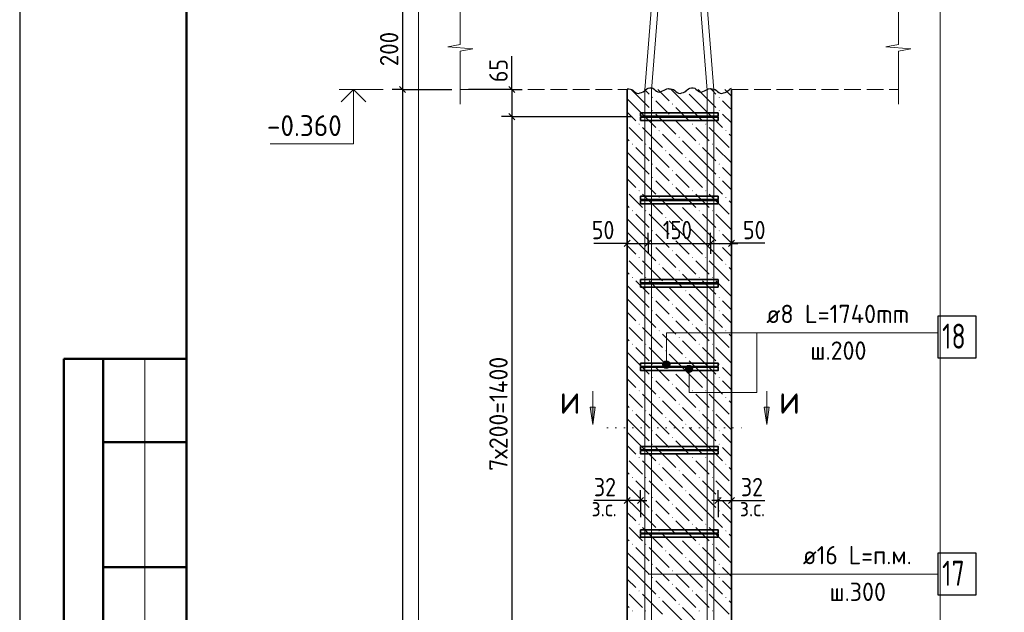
# Model space of a CAD drawing. Header units: millimetres. Extents: x 0 to 42000, y 0 to 29700.
# Tile 3 of 19: x 0 to 11796, y 12460 to 19568. Entities that reach past the tile are written whole.
import ezdxf

# ---------------------------------------------------------------- set-up
doc = ezdxf.new("R2010")
doc.units = ezdxf.units.MM
doc.linetypes.add('______2', pattern=[270, 200, -70])
doc.linetypes.add('______9', pattern=[100, 0, -100])
for name, color, linetype, lineweight in [('S1 Продольная арматура', 7, 'Continuous', 35), ('Standard', 7, 'Continuous', 25), ('ЖБ Перекрытие верхний уровень', 7, '______2', 25), ('ЖБ Пилон', 7, 'Continuous', 35), ('Позиционная метка линия выноска', 7, 'Continuous', 13), ('Примечания', 7, 'Continuous', 13), ('Узлы символ', 7, 'Continuous', 25)]:
    doc.layers.add(name, color=color, linetype=linetype, lineweight=lineweight)
doc.layers.add('Размерная выноска', color=7, linetype='Continuous')
doc.layers.add('Хомут', color=7, linetype='Continuous', lineweight=25, true_color=0x6e3c1e)
doc.styles.add('ISOCPEUR', font='txt')

msp = doc.modelspace()

# ---------------------------------------------------------------- hatches: boundary and pattern name
at = {"layer": 'ЖБ Пилон', "linetype": 'Continuous', "lineweight": 18, "transparency": 33554687}
for points in [[(7574, 18636), (7581, 18643), (7587, 18636), (7581, 18630)], [(7974, 18716), (7981, 18723), (7987, 18716), (7981, 18710)], [(8374, 18636), (8381, 18643), (8387, 18636), (8381, 18630)], [(7814, 18556), (7821, 18563), (7827, 18556), (7821, 18550)], [(7574, 18476), (7581, 18483), (7587, 18476), (7581, 18470)], [(7814, 18396), (7821, 18403), (7827, 18396), (7821, 18390)], [(8374, 18476), (8381, 18483), (8387, 18476), (8381, 18470)], [(7414, 18316), (7421, 18323), (7427, 18316), (7421, 18310)], [(8054, 18316), (8061, 18323), (8067, 18316), (8061, 18310)], [(8214, 18316), (8221, 18323), (8227, 18316), (8221, 18310)], [(7654, 18236), (7661, 18243), (7667, 18236), (7661, 18230)], [(8454, 18236), (8461, 18243), (8467, 18236), (8461, 18230)], [(7334, 18076), (7341, 18083), (7347, 18076), (7341, 18070)], [(7494, 18076), (7501, 18083), (7507, 18076), (7501, 18070)], [(7894, 18156), (7901, 18163), (7907, 18156), (7901, 18150)], [(8134, 18076), (8141, 18083), (8147, 18076), (8141, 18070)], [(8294, 18076), (8301, 18083), (8307, 18076), (8301, 18070)], [(7734, 17996), (7741, 18003), (7747, 17996), (7741, 17990)], [(7574, 17836), (7581, 17843), (7587, 17836), (7581, 17830)], [(7974, 17916), (7981, 17923), (7987, 17916), (7981, 17910)], [(8374, 17836), (8381, 17843), (8387, 17836), (8381, 17830)], [(7814, 17756), (7821, 17763), (7827, 17756), (7821, 17750)], [(7574, 17676), (7581, 17683), (7587, 17676), (7581, 17670)], [(7814, 17596), (7821, 17603), (7827, 17596), (7821, 17590)], [(8374, 17676), (8381, 17683), (8387, 17676), (8381, 17670)], [(7414, 17516), (7421, 17523), (7427, 17516), (7421, 17510)], [(8054, 17516), (8061, 17523), (8067, 17516), (8061, 17510)], [(8214, 17516), (8221, 17523), (8227, 17516), (8221, 17510)], [(7654, 17436), (7661, 17443), (7667, 17436), (7661, 17430)], [(7894, 17356), (7901, 17363), (7907, 17356), (7901, 17350)], [(8454, 17436), (8461, 17443), (8467, 17436), (8461, 17430)], [(7334, 17276), (7341, 17283), (7347, 17276), (7341, 17270)], [(7494, 17276), (7501, 17283), (7507, 17276), (7501, 17270)], [(8134, 17276), (8141, 17283), (8147, 17276), (8141, 17270)], [(8294, 17276), (8301, 17283), (8307, 17276), (8301, 17270)], [(7734, 17196), (7741, 17203), (7747, 17196), (7741, 17190)], [(7974, 17116), (7981, 17123), (7987, 17116), (7981, 17110)], [(7574, 17036), (7581, 17043), (7587, 17036), (7581, 17030)], [(8374, 17036), (8381, 17043), (8387, 17036), (8381, 17030)], [(7574, 16876), (7581, 16883), (7587, 16876), (7581, 16870)], [(7814, 16956), (7821, 16963), (7827, 16956), (7821, 16950)], [(8374, 16876), (8381, 16883), (8387, 16876), (8381, 16870)], [(7814, 16796), (7821, 16803), (7827, 16796), (7821, 16790)], [(7414, 16716), (7421, 16723), (7427, 16716), (7421, 16710)], [(7654, 16636), (7661, 16643), (7667, 16636), (7661, 16630)], [(8054, 16716), (8061, 16723), (8067, 16716), (8061, 16710)], [(8214, 16716), (8221, 16723), (8227, 16716), (8221, 16710)], [(8454, 16636), (8461, 16643), (8467, 16636), (8461, 16630)], [(7894, 16556), (7901, 16563), (7907, 16556), (7901, 16550)], [(7334, 16476), (7341, 16483), (7347, 16476), (7341, 16470)], [(7494, 16476), (7501, 16483), (7507, 16476), (7501, 16470)], [(7734, 16396), (7741, 16403), (7747, 16396), (7741, 16390)], [(8134, 16476), (8141, 16483), (8147, 16476), (8141, 16470)], [(8294, 16476), (8301, 16483), (8307, 16476), (8301, 16470)], [(7974, 16316), (7981, 16323), (7987, 16316), (7981, 16310)], [(7574, 16236), (7581, 16243), (7587, 16236), (7581, 16230)], [(7814, 16156), (7821, 16163), (7827, 16156), (7821, 16150)], [(8374, 16236), (8381, 16243), (8387, 16236), (8381, 16230)], [(7574, 16076), (7581, 16083), (7587, 16076), (7581, 16070)], [(8374, 16076), (8381, 16083), (8387, 16076), (8381, 16070)], [(7814, 15996), (7821, 16003), (7827, 15996), (7821, 15990)], [(7414, 15916), (7421, 15923), (7427, 15916), (7421, 15910)], [(7654, 15836), (7661, 15843), (7667, 15836), (7661, 15830)], [(8054, 15916), (8061, 15923), (8067, 15916), (8061, 15910)], [(8214, 15916), (8221, 15923), (8227, 15916), (8221, 15910)], [(8454, 15836), (8461, 15843), (8467, 15836), (8461, 15830)], [(7894, 15756), (7901, 15763), (7907, 15756), (7901, 15750)], [(7334, 15676), (7341, 15683), (7347, 15676), (7341, 15670)], [(7494, 15676), (7501, 15683), (7507, 15676), (7501, 15670)], [(7734, 15596), (7741, 15603), (7747, 15596), (7741, 15590)], [(8134, 15676), (8141, 15683), (8147, 15676), (8141, 15670)], [(8294, 15676), (8301, 15683), (8307, 15676), (8301, 15670)], [(7974, 15516), (7981, 15523), (7987, 15516), (7981, 15510)], [(7574, 15436), (7581, 15443), (7587, 15436), (7581, 15430)], [(7814, 15356), (7821, 15363), (7827, 15356), (7821, 15350)], [(8374, 15436), (8381, 15443), (8387, 15436), (8381, 15430)], [(7574, 15276), (7581, 15283), (7587, 15276), (7581, 15270)], [(8374, 15276), (8381, 15283), (8387, 15276), (8381, 15270)], [(7414, 15116), (7421, 15123), (7427, 15116), (7421, 15110)], [(7814, 15196), (7821, 15203), (7827, 15196), (7821, 15190)], [(8054, 15116), (8061, 15123), (8067, 15116), (8061, 15110)], [(8214, 15116), (8221, 15123), (8227, 15116), (8221, 15110)], [(7654, 15036), (7661, 15043), (7667, 15036), (7661, 15030)], [(8454, 15036), (8461, 15043), (8467, 15036), (8461, 15030)], [(7334, 14876), (7341, 14883), (7347, 14876), (7341, 14870)], [(7494, 14876), (7501, 14883), (7507, 14876), (7501, 14870)], [(7894, 14956), (7901, 14963), (7907, 14956), (7901, 14950)], [(8134, 14876), (8141, 14883), (8147, 14876), (8141, 14870)], [(8294, 14876), (8301, 14883), (8307, 14876), (8301, 14870)], [(7734, 14796), (7741, 14803), (7747, 14796), (7741, 14790)], [(7574, 14636), (7581, 14643), (7587, 14636), (7581, 14630)], [(7974, 14716), (7981, 14723), (7987, 14716), (7981, 14710)], [(8374, 14636), (8381, 14643), (8387, 14636), (8381, 14630)], [(7814, 14556), (7821, 14563), (7827, 14556), (7821, 14550)], [(7574, 14476), (7581, 14483), (7587, 14476), (7581, 14470)], [(7814, 14396), (7821, 14403), (7827, 14396), (7821, 14390)], [(8374, 14476), (8381, 14483), (8387, 14476), (8381, 14470)], [(7414, 14316), (7421, 14323), (7427, 14316), (7421, 14310)], [(8054, 14316), (8061, 14323), (8067, 14316), (8061, 14310)], [(8214, 14316), (8221, 14323), (8227, 14316), (8221, 14310)], [(7654, 14236), (7661, 14243), (7667, 14236), (7661, 14230)], [(7894, 14156), (7901, 14163), (7907, 14156), (7901, 14150)], [(8454, 14236), (8461, 14243), (8467, 14236), (8461, 14230)], [(7334, 14076), (7341, 14083), (7347, 14076), (7341, 14070)], [(7494, 14076), (7501, 14083), (7507, 14076), (7501, 14070)], [(8134, 14076), (8141, 14083), (8147, 14076), (8141, 14070)], [(8294, 14076), (8301, 14083), (8307, 14076), (8301, 14070)], [(7734, 13996), (7741, 14003), (7747, 13996), (7741, 13990)], [(7974, 13916), (7981, 13923), (7987, 13916), (7981, 13910)], [(7574, 13836), (7581, 13843), (7587, 13836), (7581, 13830)], [(8374, 13836), (8381, 13843), (8387, 13836), (8381, 13830)], [(7814, 13756), (7821, 13763), (7827, 13756), (7821, 13750)], [(7574, 13676), (7581, 13683), (7587, 13676), (7581, 13670)], [(7814, 13596), (7821, 13603), (7827, 13596), (7821, 13590)], [(8374, 13676), (8381, 13683), (8387, 13676), (8381, 13670)], [(7414, 13516), (7421, 13523), (7427, 13516), (7421, 13510)], [(8054, 13516), (8061, 13523), (8067, 13516), (8061, 13510)], [(8214, 13516), (8221, 13523), (8227, 13516), (8221, 13510)], [(7654, 13436), (7661, 13443), (7667, 13436), (7661, 13430)], [(7894, 13356), (7901, 13363), (7907, 13356), (7901, 13350)], [(8454, 13436), (8461, 13443), (8467, 13436), (8461, 13430)], [(7334, 13276), (7341, 13283), (7347, 13276), (7341, 13270)], [(7494, 13276), (7501, 13283), (7507, 13276), (7501, 13270)], [(8134, 13276), (8141, 13283), (8147, 13276), (8141, 13270)], [(8294, 13276), (8301, 13283), (8307, 13276), (8301, 13270)], [(7734, 13196), (7741, 13203), (7747, 13196), (7741, 13190)], [(7974, 13116), (7981, 13123), (7987, 13116), (7981, 13110)], [(7574, 13036), (7581, 13043), (7587, 13036), (7581, 13030)], [(8374, 13036), (8381, 13043), (8387, 13036), (8381, 13030)], [(7574, 12876), (7581, 12883), (7587, 12876), (7581, 12870)], [(7814, 12956), (7821, 12963), (7827, 12956), (7821, 12950)], [(8374, 12876), (8381, 12883), (8387, 12876), (8381, 12870)], [(7814, 12796), (7821, 12803), (7827, 12796), (7821, 12790)], [(7414, 12716), (7421, 12723), (7427, 12716), (7421, 12710)], [(7654, 12636), (7661, 12643), (7667, 12636), (7661, 12630)], [(8054, 12716), (8061, 12723), (8067, 12716), (8061, 12710)], [(8214, 12716), (8221, 12723), (8227, 12716), (8221, 12710)], [(8454, 12636), (8461, 12643), (8467, 12636), (8461, 12630)], [(7894, 12556), (7901, 12563), (7907, 12556), (7901, 12550)], [(7334, 12476), (7341, 12483), (7347, 12476), (7341, 12470)], [(7494, 12476), (7501, 12483), (7507, 12476), (7501, 12470)], [(8134, 12476), (8141, 12483), (8147, 12476), (8141, 12470)], [(8294, 12476), (8301, 12483), (8307, 12476), (8301, 12470)]]:
    msp.add_hatch(color=7, dxfattribs=at).paths.add_polyline_path(points, flags=16)
at = {"layer": 'Позиционная метка линия выноска', "linetype": 'Continuous', "lineweight": 13, "transparency": 33554687}
for points in [[(7770, 15469), (7725, 15469), (7709, 15453)], [(7770, 15469), (7709, 15453), (7787, 15453)], [(7725, 15469), (7770, 15469), (7748, 15475)], [(7787, 15453), (7709, 15453), (7703, 15430)], [(7787, 15453), (7703, 15430), (7793, 15430)], [(7793, 15430), (7703, 15430), (7709, 15408)], [(7793, 15430), (7709, 15408), (7787, 15408)], [(7787, 15408), (7709, 15408), (7725, 15391)], [(7787, 15408), (7725, 15391), (7770, 15391)], [(7770, 15391), (7725, 15391), (7748, 15385)], [(7975, 15380), (8065, 15380), (8059, 15403)], [(7975, 15380), (8059, 15403), (7981, 15403)], [(7981, 15358), (8065, 15380), (7975, 15380)], [(7981, 15403), (8059, 15403), (8043, 15419)], [(7981, 15403), (8043, 15419), (7998, 15419)], [(7981, 15358), (8059, 15358), (8065, 15380)], [(7998, 15341), (8059, 15358), (7981, 15358)], [(7998, 15419), (8043, 15419), (8020, 15425)], [(7998, 15341), (8043, 15341), (8059, 15358)], [(8043, 15341), (7998, 15341), (8020, 15335)]]:
    msp.add_hatch(color=7, dxfattribs=at).paths.add_polyline_path(points)
at = {"layer": 'Узлы символ', "linetype": 'Continuous', "lineweight": 13, "transparency": 33554687}
for points in [[(6896, 14922), (6866, 14712), (6836, 14922)], [(8980, 14922), (8950, 14712), (8920, 14922)]]:
    msp.add_hatch(color=7, dxfattribs=at).paths.add_polyline_path(points, flags=16)

# ---------------------------------------------------------------- linework, layer by layer
at = {"layer": 'S1 Продольная арматура', "color": 7, "linetype": 'Continuous', "lineweight": 18, "transparency": 33554687}
for points in [[(7488, 5030), (7488, 18726), (7568, 19731), (7568, 26380), (7648, 26380), (7648, 19728), (7568, 18723), (7568, 5030), (7488, 5030)], [(7488, 5030), (7488, 18726), (7568, 19731), (7568, 26380), (7648, 26380), (7648, 19728), (7568, 18723), (7568, 5030), (7488, 5030)], [(7488, 5030), (7488, 18726), (7568, 19731), (7568, 26380), (7648, 26380), (7648, 19728), (7568, 18723), (7568, 5030), (7488, 5030)], [(7488, 5030), (7488, 18726), (7568, 19731), (7568, 26380), (7648, 26380), (7648, 19728), (7568, 18723), (7568, 5030), (7488, 5030)], [(7488, 5030), (7488, 18726), (7568, 19731), (7568, 26380), (7648, 26380), (7648, 19728), (7568, 18723), (7568, 5030), (7488, 5030)], [(7488, 5030), (7488, 18726), (7568, 19731), (7568, 26380), (7648, 26380), (7648, 19728), (7568, 18723), (7568, 5030), (7488, 5030)], [(7488, 5030), (7488, 18726), (7568, 19731), (7568, 26380), (7648, 26380), (7648, 19728), (7568, 18723), (7568, 5030), (7488, 5030)], [(7488, 5030), (7488, 18726), (7568, 19731), (7568, 26380), (7648, 26380), (7648, 19728), (7568, 18723), (7568, 5030), (7488, 5030)], [(8238, 5030), (8238, 18723), (8158, 19728), (8158, 26380), (8238, 26380), (8238, 19731), (8318, 18726), (8318, 5030), (8238, 5030)], [(8238, 5030), (8238, 18723), (8158, 19728), (8158, 26380), (8238, 26380), (8238, 19731), (8318, 18726), (8318, 5030), (8238, 5030)], [(8238, 5030), (8238, 18723), (8158, 19728), (8158, 26380), (8238, 26380), (8238, 19731), (8318, 18726), (8318, 5030), (8238, 5030)], [(8238, 5030), (8238, 18723), (8158, 19728), (8158, 26380), (8238, 26380), (8238, 19731), (8318, 18726), (8318, 5030), (8238, 5030)], [(8238, 5030), (8238, 18723), (8158, 19728), (8158, 26380), (8238, 26380), (8238, 19731), (8318, 18726), (8318, 5030), (8238, 5030)], [(8238, 5030), (8238, 18723), (8158, 19728), (8158, 26380), (8238, 26380), (8238, 19731), (8318, 18726), (8318, 5030), (8238, 5030)], [(8238, 5030), (8238, 18723), (8158, 19728), (8158, 26380), (8238, 26380), (8238, 19731), (8318, 18726), (8318, 5030), (8238, 5030)], [(8238, 5030), (8238, 18723), (8158, 19728), (8158, 26380), (8238, 26380), (8238, 19731), (8318, 18726), (8318, 5030), (8238, 5030)]]:
    msp.add_lwpolyline(points, dxfattribs=at)
at = {"layer": 'S1 Продольная арматура', "color": 7, "linetype": 'Continuous', "lineweight": 25, "transparency": 33554687}
msp.add_lwpolyline([(11001, 12668), (11461, 12668), (11461, 13168), (11001, 13168), (11001, 12668)], dxfattribs=at)
at = {"layer": 'Standard', "color": 7, "linetype": 'Continuous', "lineweight": 25, "transparency": 33554687}
for p, q in [((2000, 29200), (2000, 1058)), ((4549, 18768), (4624, 18693)), ((5859, 18768), (5934, 18693)), ((5859, 18443), (5934, 18368)), ((7240, 16848), (7315, 16923)), ((7490, 16848), (7565, 16923)), ((8240, 16848), (8315, 16923)), ((8490, 16848), (8565, 16923)), ((7315, 13839), (7240, 13764)), ((7475, 13839), (7400, 13764)), ((8330, 13764), (8405, 13839)), ((8490, 13764), (8565, 13839))]:
    msp.add_line(p, q, dxfattribs=at)
at = {"layer": 'Standard', "color": 7, "linetype": 'Continuous', "lineweight": -3, "transparency": 33554687}
for p, q in [((4586, 19730), (4586, 18730)), ((5896, 18730), (5896, 18805)), ((4586, 18730), (4461, 18730)), ((4586, 18730), (4711, 18730)), ((4586, 18730), (5178, 18730)), ((4586, 18730), (4586, 5030)), ((5896, 18730), (5771, 18730)), ((5896, 18730), (6021, 18730)), ((5896, 18730), (5896, 18405)), ((5896, 18405), (5771, 18405)), ((5896, 18405), (6021, 18405)), ((5896, 18405), (7338, 18405)), ((5896, 18405), (5896, 11405)), ((7278, 16885), (7278, 17010)), ((7528, 16885), (7528, 17010)), ((8278, 16885), (8278, 17010)), ((8528, 16885), (8528, 17010)), ((7278, 16885), (7203, 16885)), ((7278, 16885), (7278, 16760)), ((7278, 16885), (7278, 16885)), ((7278, 16885), (7528, 16885)), ((7528, 16885), (7528, 16760)), ((7528, 16885), (7528, 16885)), ((7528, 16885), (8278, 16885)), ((8278, 16885), (8278, 16760)), ((8278, 16885), (8278, 16885)), ((8278, 16885), (8528, 16885)), ((8528, 16885), (8528, 16760)), ((8528, 16885), (8528, 16885)), ((8528, 16885), (8603, 16885)), ((7278, 13802), (7278, 13927)), ((7438, 13802), (7438, 13927)), ((8368, 13802), (8368, 13927)), ((8528, 13802), (8528, 13927)), ((7278, 13802), (7203, 13802)), ((7278, 13802), (7278, 13677)), ((7278, 13802), (7278, 13802)), ((7438, 13802), (7278, 13802)), ((7438, 13802), (7438, 13677)), ((7438, 13802), (7438, 13600)), ((7438, 13802), (7513, 13802)), ((8368, 13802), (8293, 13802)), ((8368, 13802), (8368, 13677)), ((8368, 13802), (8368, 13600)), ((8368, 13802), (8528, 13802)), ((8528, 13802), (8528, 13677)), ((8528, 13802), (8528, 13802)), ((8528, 13802), (8603, 13802))]:
    msp.add_line(p, q, dxfattribs=at)
at = {"layer": 'Standard', "color": 7, "linetype": 'Continuous', "lineweight": 13, "transparency": 33554687}
for p, q in [((4356, 18730), (3826, 18730)), ((1500, 15500), (1500, 9000))]:
    msp.add_line(p, q, dxfattribs=at)
at = {"layer": 'Standard', "color": 7, "linetype": 'Continuous', "lineweight": 50, "transparency": 33554687}
for p, q in [((6, 15500), (0, 15500)), ((2000, 15500), (527, 15500)), ((527, 15500), (527, 9000)), ((527, 15500), (527, 9000)), ((1000, 15500), (1000, 9000)), ((2000, 14500), (1000, 14500)), ((2000, 13000), (1000, 13000))]:
    msp.add_line(p, q, dxfattribs=at)
at = {"layer": 'Standard', "color": 7, "linetype": 'Continuous', "lineweight": 25, "transparency": 33554687}
msp.add_lwpolyline([(0, 0), (42000, 0), (42000, 29700), (0, 29700), (0, 0)], close=True, dxfattribs=at)
at = {"layer": 'Standard', "color": 7, "linetype": 'Continuous', "lineweight": 50, "transparency": 33554687}
msp.add_lwpolyline([(2000, 29200), (41500, 29200), (41500, 500), (2000, 500), (2000, 29200)], close=True, dxfattribs=at)
at = {"layer": 'Standard', "color": 7, "linetype": 'Continuous', "lineweight": 35, "transparency": 33554687}
for points in [[(23000, 29200), (2000, 29200), (2000, 500), (23000, 500), (23000, 29200)], [(4148, 18582), (4000, 18730), (3852, 18582)]]:
    msp.add_lwpolyline(points, dxfattribs=at)
at = {"layer": 'Standard', "color": 254, "linetype": 'Continuous', "lineweight": 13, "true_color": 0xc4c4ff, "transparency": 33554687}
msp.add_lwpolyline([(4778, 1530), (11028, 1530), (11028, 27230), (4778, 27230), (4778, 1530)], dxfattribs=at)
at = {"layer": 'Standard', "color": 7, "linetype": 'Continuous', "lineweight": 13, "transparency": 33554687}
msp.add_lwpolyline([(4000, 18730), (4000, 18080), (3000, 18080)], dxfattribs=at)
at = {"layer": 'Standard', "color": 7, "linetype": 'Continuous', "lineweight": -3, "transparency": 33554687}
msp.add_lwpolyline([(5896, 18730), (5879, 18730), (5879, 18730), (5879, 18730), (5879, 18730), (5879, 18730), (5879, 18730), (5378, 18730)], dxfattribs=at)
at = {"layer": 'ЖБ Перекрытие верхний уровень', "color": 7, "linetype": '______2', "lineweight": 18, "transparency": 33554687}
for p, q in [((5278, 18730), (7278, 18730)), ((8528, 18730), (10528, 18730))]:
    msp.add_line(p, q, dxfattribs=at)
at = {"layer": 'ЖБ Пилон', "color": 7, "linetype": 'Continuous', "lineweight": 35, "transparency": 33554687}
for p, q in [((7278, 18730), (7278, 5030)), ((8528, 5030), (8528, 18730))]:
    msp.add_line(p, q, dxfattribs=at)
at = {"layer": 'ЖБ Пилон', "color": 9, "linetype": 'Continuous', "lineweight": 18, "true_color": 0xc7c7c7, "transparency": 33554687}
for p, q in [((7381, 18676), (7327, 18730)), ((7381, 18676), (7541, 18516)), ((7487, 18730), (7541, 18676)), ((7647, 18730), (7781, 18596)), ((8021, 18516), (7807, 18730)), ((8021, 18676), (8181, 18516)), ((8181, 18676), (8127, 18730)), ((8181, 18676), (8341, 18516)), ((8287, 18730), (8341, 18676)), ((8447, 18730), (8528, 18649)), ((7278, 18619), (7381, 18516)), ((7701, 18516), (7621, 18596)), ((8501, 18516), (8421, 18596)), ((7278, 18459), (7381, 18356)), ((7381, 18516), (7621, 18276)), ((7621, 18436), (7861, 18196)), ((7781, 18436), (7701, 18516)), ((7861, 18516), (8021, 18356)), ((8021, 18516), (8181, 18356)), ((8181, 18516), (8421, 18276)), ((8421, 18436), (8528, 18329)), ((8528, 18489), (8501, 18516)), ((7861, 18356), (8101, 18116)), ((7381, 18196), (7301, 18276)), ((7461, 18116), (7381, 18196)), ((7461, 18276), (7701, 18036)), ((7701, 18196), (7941, 17956)), ((8181, 18196), (8101, 18276)), ((8261, 18116), (8181, 18196)), ((8261, 18276), (8501, 18036)), ((8501, 18196), (8528, 18169)), ((7278, 18139), (7301, 18116)), ((8181, 17876), (7941, 18116)), ((7381, 17876), (7278, 17979)), ((7381, 18036), (7541, 17876)), ((7541, 18036), (7781, 17796)), ((8021, 17716), (7781, 17956)), ((8181, 18036), (8341, 17876)), ((8341, 18036), (8528, 17849)), ((7278, 17819), (7381, 17716)), ((7381, 17876), (7541, 17716)), ((8021, 17876), (8181, 17716)), ((8181, 17876), (8341, 17716)), ((7381, 17716), (7621, 17476)), ((7701, 17716), (7621, 17796)), ((7781, 17636), (7701, 17716)), ((7861, 17716), (8021, 17556)), ((8021, 17716), (8181, 17556)), ((8181, 17716), (8421, 17476)), ((8501, 17716), (8421, 17796)), ((8528, 17689), (8501, 17716)), ((7278, 17659), (7381, 17556)), ((7621, 17636), (7861, 17396)), ((8421, 17636), (8528, 17529)), ((7381, 17396), (7301, 17476)), ((7461, 17476), (7701, 17236)), ((7861, 17556), (8101, 17316)), ((8181, 17396), (8101, 17476)), ((8261, 17476), (8501, 17236)), ((7461, 17316), (7381, 17396)), ((7701, 17396), (7941, 17156)), ((8261, 17316), (8181, 17396)), ((8501, 17396), (8528, 17369)), ((7278, 17339), (7301, 17316)), ((7381, 17236), (7541, 17076)), ((7541, 17236), (7781, 16996)), ((8181, 17076), (7941, 17316)), ((8181, 17236), (8341, 17076)), ((8341, 17236), (8528, 17049)), ((7381, 17076), (7278, 17179)), ((8021, 16916), (7781, 17156)), ((7278, 17019), (7381, 16916)), ((7381, 17076), (7541, 16916)), ((7701, 16916), (7621, 16996)), ((8021, 17076), (8181, 16916)), ((8181, 17076), (8341, 16916)), ((8501, 16916), (8421, 16996)), ((7381, 16916), (7621, 16676)), ((7781, 16836), (7701, 16916)), ((7861, 16916), (8021, 16756)), ((8021, 16916), (8181, 16756)), ((8181, 16916), (8421, 16676)), ((8528, 16889), (8501, 16916)), ((7278, 16859), (7381, 16756)), ((7621, 16836), (7861, 16596)), ((7861, 16756), (8101, 16516)), ((8421, 16836), (8528, 16729)), ((7381, 16596), (7301, 16676)), ((7461, 16676), (7701, 16436)), ((8181, 16596), (8101, 16676)), ((8261, 16676), (8501, 16436)), ((7278, 16539), (7301, 16516)), ((7461, 16516), (7381, 16596)), ((7701, 16596), (7941, 16356)), ((8181, 16276), (7941, 16516)), ((8261, 16516), (8181, 16596)), ((8501, 16596), (8528, 16569)), ((7381, 16436), (7541, 16276)), ((7541, 16436), (7781, 16196)), ((8181, 16436), (8341, 16276)), ((8341, 16436), (8528, 16249)), ((7381, 16276), (7278, 16379)), ((8021, 16116), (7781, 16356)), ((7278, 16219), (7381, 16116)), ((7381, 16276), (7541, 16116)), ((7701, 16116), (7621, 16196)), ((8021, 16276), (8181, 16116)), ((8181, 16276), (8341, 16116)), ((8501, 16116), (8421, 16196)), ((7278, 16059), (7381, 15956)), ((7381, 16116), (7621, 15876)), ((7781, 16036), (7701, 16116)), ((7861, 16116), (8021, 15956)), ((8021, 16116), (8181, 15956)), ((8181, 16116), (8421, 15876)), ((8528, 16089), (8501, 16116)), ((7621, 16036), (7861, 15796)), ((7861, 15956), (8101, 15716)), ((8421, 16036), (8528, 15929)), ((7381, 15796), (7301, 15876)), ((7461, 15876), (7701, 15636)), ((8181, 15796), (8101, 15876)), ((8261, 15876), (8501, 15636)), ((7278, 15739), (7301, 15716)), ((7461, 15716), (7381, 15796)), ((7701, 15796), (7941, 15556)), ((8181, 15476), (7941, 15716)), ((8261, 15716), (8181, 15796)), ((8501, 15796), (8528, 15769)), ((7381, 15476), (7278, 15579)), ((7381, 15636), (7541, 15476)), ((7541, 15636), (7781, 15396)), ((8181, 15636), (8341, 15476)), ((8341, 15636), (8528, 15449)), ((7381, 15476), (7541, 15316)), ((8021, 15316), (7781, 15556)), ((8021, 15476), (8181, 15316)), ((8181, 15476), (8341, 15316)), ((7278, 15419), (7381, 15316)), ((7701, 15316), (7621, 15396)), ((8501, 15316), (8421, 15396)), ((7278, 15259), (7381, 15156)), ((7381, 15316), (7621, 15076)), ((7621, 15236), (7861, 14996)), ((7781, 15236), (7701, 15316)), ((7861, 15316), (8021, 15156)), ((8021, 15316), (8181, 15156)), ((8181, 15316), (8421, 15076)), ((8421, 15236), (8528, 15129)), ((8528, 15289), (8501, 15316)), ((7861, 15156), (8101, 14916)), ((7381, 14996), (7301, 15076)), ((7461, 14916), (7381, 14996)), ((7461, 15076), (7701, 14836)), ((7701, 14996), (7941, 14756)), ((8181, 14996), (8101, 15076)), ((8261, 14916), (8181, 14996)), ((8261, 15076), (8501, 14836)), ((8501, 14996), (8528, 14969)), ((7278, 14939), (7301, 14916)), ((8181, 14676), (7941, 14916)), ((7381, 14676), (7278, 14779)), ((7381, 14836), (7541, 14676)), ((7541, 14836), (7781, 14596)), ((8021, 14516), (7781, 14756)), ((8181, 14836), (8341, 14676)), ((8341, 14836), (8528, 14649)), ((7381, 14676), (7541, 14516)), ((8021, 14676), (8181, 14516)), ((8181, 14676), (8341, 14516)), ((7278, 14619), (7381, 14516)), ((7381, 14516), (7621, 14276)), ((7701, 14516), (7621, 14596)), ((7781, 14436), (7701, 14516)), ((7861, 14516), (8021, 14356)), ((8021, 14516), (8181, 14356)), ((8181, 14516), (8421, 14276)), ((8501, 14516), (8421, 14596)), ((8528, 14489), (8501, 14516)), ((7278, 14459), (7381, 14356)), ((7621, 14436), (7861, 14196)), ((8421, 14436), (8528, 14329)), ((7381, 14196), (7301, 14276)), ((7461, 14276), (7701, 14036)), ((7861, 14356), (8101, 14116)), ((8181, 14196), (8101, 14276)), ((8261, 14276), (8501, 14036)), ((7461, 14116), (7381, 14196)), ((7701, 14196), (7941, 13956)), ((8261, 14116), (8181, 14196)), ((8501, 14196), (8528, 14169)), ((7278, 14139), (7301, 14116)), ((8181, 13876), (7941, 14116)), ((7381, 13876), (7278, 13979)), ((7381, 14036), (7541, 13876)), ((7541, 14036), (7781, 13796)), ((8021, 13716), (7781, 13956)), ((8181, 14036), (8341, 13876)), ((8341, 14036), (8528, 13849)), ((7278, 13819), (7381, 13716)), ((7381, 13876), (7541, 13716)), ((8021, 13876), (8181, 13716)), ((8181, 13876), (8341, 13716)), ((7381, 13716), (7621, 13476)), ((7701, 13716), (7621, 13796)), ((7781, 13636), (7701, 13716)), ((7861, 13716), (8021, 13556)), ((8021, 13716), (8181, 13556)), ((8181, 13716), (8421, 13476)), ((8501, 13716), (8421, 13796)), ((8528, 13689), (8501, 13716)), ((7278, 13659), (7381, 13556)), ((7621, 13636), (7861, 13396)), ((8421, 13636), (8528, 13529)), ((7381, 13396), (7301, 13476)), ((7461, 13476), (7701, 13236)), ((7861, 13556), (8101, 13316)), ((8181, 13396), (8101, 13476)), ((8261, 13476), (8501, 13236)), ((7278, 13339), (7301, 13316)), ((7461, 13316), (7381, 13396)), ((7701, 13396), (7941, 13156)), ((8261, 13316), (8181, 13396)), ((8501, 13396), (8528, 13369)), ((7381, 13236), (7541, 13076)), ((7541, 13236), (7781, 12996)), ((8181, 13076), (7941, 13316)), ((8181, 13236), (8341, 13076)), ((8341, 13236), (8528, 13049)), ((7381, 13076), (7278, 13179)), ((8021, 12916), (7781, 13156)), ((7278, 13019), (7381, 12916)), ((7381, 13076), (7541, 12916)), ((7701, 12916), (7621, 12996)), ((8021, 13076), (8181, 12916)), ((8181, 13076), (8341, 12916)), ((8501, 12916), (8421, 12996)), ((7278, 12859), (7381, 12756)), ((7381, 12916), (7621, 12676)), ((7781, 12836), (7701, 12916)), ((7861, 12916), (8021, 12756)), ((8021, 12916), (8181, 12756)), ((8181, 12916), (8421, 12676)), ((8528, 12889), (8501, 12916)), ((7621, 12836), (7861, 12596)), ((7861, 12756), (8101, 12516)), ((8421, 12836), (8528, 12729)), ((7381, 12596), (7301, 12676)), ((7461, 12676), (7701, 12436)), ((8181, 12596), (8101, 12676)), ((8261, 12676), (8501, 12436)), ((7278, 12539), (7301, 12516)), ((7461, 12516), (7381, 12596)), ((7701, 12596), (7941, 12356)), ((8181, 12276), (7941, 12516)), ((8261, 12516), (8181, 12596)), ((8501, 12596), (8528, 12569))]:
    msp.add_line(p, q, dxfattribs=at)
at = {"layer": 'Позиционная метка линия выноска', "color": 7, "linetype": 'Continuous', "lineweight": 13, "transparency": 33554687}
for p, q in [((7748, 15475), (7748, 15475)), ((7703, 15430), (7703, 15430)), ((7748, 15385), (7748, 15385)), ((7793, 15430), (7793, 15430)), ((7975, 15380), (7975, 15380)), ((8020, 15425), (8020, 15425)), ((8065, 15380), (8065, 15380)), ((8020, 15335), (8020, 15335)), ((7528, 12918), (11004, 12918))]:
    msp.add_line(p, q, dxfattribs=at)
for points in [[(11001, 15812), (7748, 15812), (7748, 15430)], [(8831, 15812), (8831, 15098), (8020, 15098), (8020, 15380)]]:
    msp.add_lwpolyline(points, dxfattribs=at)
for centre in [(7748, 15430), (8020, 15380)]:
    msp.add_circle(centre, 45, dxfattribs=at)
at = {"layer": 'Примечания', "color": 7, "linetype": 'Continuous', "lineweight": 13, "transparency": 33554687}
for p, q in [((5278, 19905), (5278, 19271)), ((10528, 19905), (10528, 19271)), ((5278, 19271), (5128, 19244)), ((5128, 19244), (5428, 19217)), ((10528, 19271), (10378, 19244)), ((10378, 19244), (10678, 19217)), ((5428, 19217), (5278, 19190)), ((5278, 19190), (5278, 18555)), ((10678, 19217), (10528, 19190)), ((10528, 19190), (10528, 18555)), ((5278, 18555), (5278, 18555)), ((10528, 18555), (10528, 18555))]:
    msp.add_line(p, q, dxfattribs=at)
at = {"layer": 'Примечания', "color": 7, "linetype": 'Continuous', "lineweight": 25, "transparency": 33554687}
for points in [[(7278, 18739), (7296, 18739), (7316, 18736), (7334, 18730), (7349, 18719), (7361, 18706), (7376, 18695), (7394, 18688), (7414, 18684), (7433, 18689), (7451, 18696), (7469, 18704), (7484, 18715), (7498, 18726), (7512, 18737), (7529, 18746), (7548, 18751), (7568, 18751), (7587, 18745), (7602, 18735), (7615, 18722), (7629, 18711), (7646, 18702), (7666, 18700), (7685, 18705), (7703, 18713), (7720, 18721), (7737, 18729), (7754, 18737), (7774, 18741), (7778, 18742)], [(7778, 18739), (7796, 18739), (7816, 18736), (7834, 18730), (7849, 18719), (7861, 18706), (7876, 18695), (7894, 18688), (7914, 18684), (7933, 18689), (7951, 18696), (7969, 18704), (7984, 18715), (7998, 18726), (8012, 18737), (8029, 18746), (8048, 18751), (8068, 18751), (8087, 18745), (8102, 18735), (8115, 18722), (8129, 18711), (8146, 18702), (8166, 18700), (8185, 18705), (8203, 18713), (8220, 18721), (8237, 18729), (8254, 18737), (8274, 18741), (8278, 18742)], [(8278, 18739), (8296, 18739), (8316, 18736), (8334, 18730), (8349, 18719), (8361, 18706), (8376, 18695), (8394, 18688), (8414, 18684), (8433, 18689), (8451, 18696), (8469, 18704), (8484, 18715), (8498, 18726), (8512, 18737), (8528, 18746)]]:
    msp.add_lwpolyline(points, dxfattribs=at)
at = {"layer": 'Размерная выноска', "color": 7, "linetype": 'Continuous', "lineweight": -3, "transparency": 33554687}
for p, q in [((5896, 18730), (5896, 19130)), ((7278, 16885), (6878, 16885)), ((8928, 16886), (8528, 16886)), ((7278, 13802), (6878, 13802)), ((8528, 13802), (8928, 13802))]:
    msp.add_line(p, q, dxfattribs=at)
at = {"layer": 'Узлы символ', "color": 7, "linetype": 'Continuous', "lineweight": 13, "transparency": 33554687}
for p, q in [((6866, 14712), (6866, 15112)), ((8950, 14712), (8950, 15112)), ((6866, 14712), (6836, 14922)), ((6836, 14922), (6896, 14922)), ((6866, 14922), (6866, 14937)), ((6896, 14922), (6866, 14712)), ((8950, 14712), (8920, 14922)), ((8920, 14922), (8980, 14922)), ((8950, 14922), (8950, 14937)), ((8980, 14922), (8950, 14712)), ((6866, 14712), (6866, 14712)), ((6866, 14712), (6866, 14712)), ((6866, 14712), (6866, 14712)), ((8950, 14712), (8950, 14712)), ((8950, 14712), (8950, 14712)), ((8950, 14712), (8950, 14712))]:
    msp.add_line(p, q, dxfattribs=at)
at = {"layer": 'Узлы символ', "color": 7, "linetype": '______9', "lineweight": 13, "transparency": 33554687}
msp.add_line((7044, 14674), (8744, 14674), dxfattribs=at)
at = {"layer": 'Хомут', "color": 7, "linetype": 'Continuous', "lineweight": 35, "transparency": 33554687}
for points in [[(7438, 18450), (8368, 18450), (8368, 18410), (7438, 18410), (7438, 18450)], [(7438, 18450), (8368, 18450), (8368, 18410), (7438, 18410), (7438, 18450)], [(7438, 18400), (8368, 18400), (8368, 18360), (7438, 18360), (7438, 18400)], [(7438, 18400), (8368, 18400), (8368, 18360), (7438, 18360), (7438, 18400)], [(7438, 17450), (8368, 17450), (8368, 17410), (7438, 17410), (7438, 17450)], [(7438, 17450), (8368, 17450), (8368, 17410), (7438, 17410), (7438, 17450)], [(7438, 17400), (8368, 17400), (8368, 17360), (7438, 17360), (7438, 17400)], [(7438, 17400), (8368, 17400), (8368, 17360), (7438, 17360), (7438, 17400)], [(7438, 16450), (8368, 16450), (8368, 16410), (7438, 16410), (7438, 16450)], [(7438, 16450), (8368, 16450), (8368, 16410), (7438, 16410), (7438, 16450)], [(7438, 16400), (8368, 16400), (8368, 16360), (7438, 16360), (7438, 16400)], [(7438, 16400), (8368, 16400), (8368, 16360), (7438, 16360), (7438, 16400)], [(7438, 15450), (8368, 15450), (8368, 15410), (7438, 15410), (7438, 15450)], [(7438, 15450), (8368, 15450), (8368, 15410), (7438, 15410), (7438, 15450)], [(7438, 15400), (8368, 15400), (8368, 15360), (7438, 15360), (7438, 15400)], [(7438, 15400), (8368, 15400), (8368, 15360), (7438, 15360), (7438, 15400)], [(7438, 14450), (8368, 14450), (8368, 14410), (7438, 14410), (7438, 14450)], [(7438, 14450), (8368, 14450), (8368, 14410), (7438, 14410), (7438, 14450)], [(7438, 14400), (8368, 14400), (8368, 14360), (7438, 14360), (7438, 14400)], [(7438, 14400), (8368, 14400), (8368, 14360), (7438, 14360), (7438, 14400)], [(7438, 13450), (8368, 13450), (8368, 13410), (7438, 13410), (7438, 13450)], [(7438, 13450), (8368, 13450), (8368, 13410), (7438, 13410), (7438, 13450)], [(7438, 13400), (8368, 13400), (8368, 13360), (7438, 13360), (7438, 13400)], [(7438, 13400), (8368, 13400), (8368, 13360), (7438, 13360), (7438, 13400)]]:
    msp.add_lwpolyline(points, dxfattribs=at)
at = {"layer": 'Хомут', "color": 7, "linetype": 'Continuous', "lineweight": 25, "transparency": 33554687}
msp.add_lwpolyline([(11001, 15512), (11461, 15512), (11461, 16012), (11001, 16012), (11001, 15512)], dxfattribs=at)

# ---------------------------------------------------------------- texts
at = {"layer": 'S1 Продольная арматура', "color": 7, "linetype": 'Continuous', "lineweight": 13, "transparency": 33554687, "attachment_point": 7, "style": 'ISOCPEUR'}
for s, insert, char_height, width in [('\\W0.94;ø16 L=п.м. ', (9383, 13036), 220, 1599.15), ('\\W0.75;17', (11051, 12778), 300, 472.29), ('\\W0.95;ш.300 ', (9702, 12596), 220, 962.12)]:
    msp.add_mtext(s, dxfattribs=dict(at, insert=insert, char_height=char_height, width=width))
at = {"layer": 'Standard', "color": 7, "linetype": 'Continuous', "lineweight": 25, "transparency": 33554687, "char_height": 220, "attachment_point": 7, "rotation": 90, "style": 'ISOCPEUR'}
for s, insert, width in [('\\W0.91;200', (4536, 19010), 562), ('\\W0.87;65', (5846, 18818), 403.92), ('\\W0.94;7х200=1400', (5846, 14157), 1620.84)]:
    msp.add_mtext(s, dxfattribs=dict(at, insert=insert, width=width))
at = {"layer": 'Standard', "color": 7, "linetype": 'Continuous', "lineweight": 25, "transparency": 33554687, "attachment_point": 7, "style": 'ISOCPEUR'}
for s, insert, char_height, width in [('\\W0.95;-0.360', (2962, 18172), 250, 1067.86), ('\\W0.87;50', (6854, 16935), 220, 403.92), ('\\W0.83;150', (7705, 16935), 220, 508.57), ('\\W0.87;50', (8665, 16935), 220, 403.93), ('\\W0.87;32', (6879, 13852), 220, 403.93), ('\\W0.87;32', (8640, 13852), 220, 403.92)]:
    msp.add_mtext(s, dxfattribs=dict(at, insert=insert, char_height=char_height, width=width))
at = {"layer": 'Standard', "color": 7, "linetype": 'Continuous', "lineweight": 18, "transparency": 33554687, "char_height": 200, "width": 459.94, "attachment_point": 7, "style": 'ISOCPEUR'}
for insert in [(6852, 13611), (8629, 13611)]:
    msp.add_mtext('\\W0.90;з.с.', dxfattribs=dict(at, insert=insert))
at = {"layer": 'Узлы символ', "color": 7, "linetype": 'Continuous', "lineweight": 35, "transparency": 33554687, "char_height": 350, "width": 380.8, "attachment_point": 7, "style": 'ISOCPEUR'}
for insert in [(6471, 14841), (9100, 14841)]:
    msp.add_mtext('\\W0.78;и', dxfattribs=dict(at, insert=insert))
at = {"layer": 'Хомут', "color": 7, "linetype": 'Continuous', "lineweight": 13, "transparency": 33554687, "attachment_point": 7, "style": 'ISOCPEUR'}
for s, insert, char_height, width in [('\\W0.96;ø8 L=1740mm ', (8945, 15929), 220, 2018.39), ('\\W0.75;18', (11051, 15622), 300, 472.29), ('\\W0.95;ш.200 ', (9473, 15489), 220, 962.12)]:
    msp.add_mtext(s, dxfattribs=dict(at, insert=insert, char_height=char_height, width=width))

doc.saveas('drawing.dxf')
